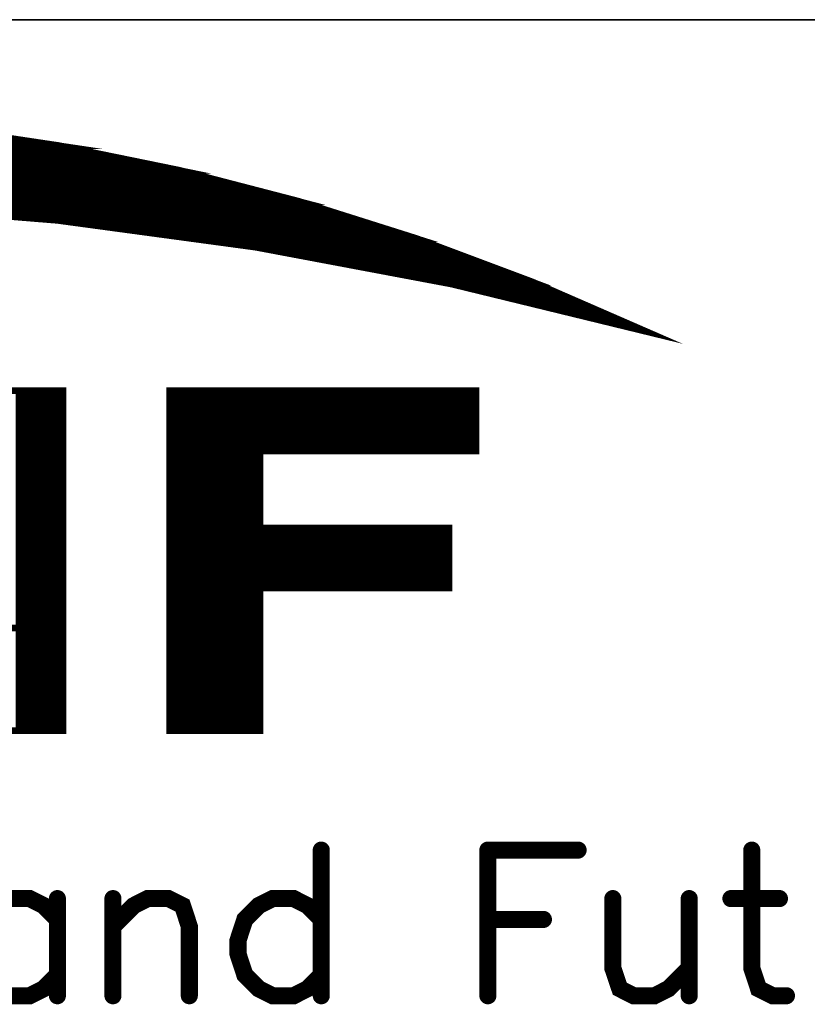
# Model space of a CAD drawing. Header units: millimetres. Extents: x 4065 to 8083, y -652 to 5416.
# Tile 46 of 256: x 5216 to 5243, y 1258 to 1293. Entities that reach past the tile are written whole.
import ezdxf

# ---------------------------------------------------------------- set-up
doc = ezdxf.new("R2010")
doc.units = ezdxf.units.MM
doc.header["$LTSCALE"] = 0.8
doc.layers.get('0').update_dxf_attribs({"linetype": 'CONTINUOUS', "lineweight": 0})

# ---------------------------------------------------------------- blocks, each defined once
blk = doc.blocks.new('SMOOTH_0$0254')
at = {"const_width": 0.0127}
blk.add_lwpolyline([(-0.00635, 0, 1), (0.00635, 0, 1)], format="xyb", close=True, dxfattribs=at)
blk = doc.blocks.new('SMOOTH_0$064516')
at = {"const_width": 0.0323}
blk.add_lwpolyline([(-0.0161, 0, 1), (0.0161, 0, 1)], format="xyb", close=True, dxfattribs=at)
blk = doc.blocks.new('logo')
at = {"color": 7}
for points, const_width in [([(-3430.835, 5348.306), (-3424.695, 5347.387), (-3418.607, 5346.142), (-3412.596, 5344.579), (-3406.679, 5342.707), (-3400.866, 5340.526), (-3395.172, 5338.044), (-3404.927, 5340.423), (-3414.785, 5342.278), (-3424.738, 5343.626), (-3434.742, 5344.442)], 0.338), ([(-3421.603, 5346.729), (-3469.272, 5346.729)], 0.338), ([(-3470.624, 5346.391), (-3420.251, 5346.391)], 0.338), ([(-3418.222, 5345.884), (-3472.483, 5345.884)], 0.338), ([(-3475.526, 5345.207), (-3415.518, 5345.207)], 0.338), ([(-3474.343, 5345.546), (-3416.87, 5345.546)], 0.338), ([(-3416.194, 5345.376), (-3417.124, 5345.376)], 0.338), ([(-3476.202, 5344.954), (-3414.588, 5344.954)], 0.338), ([(-3430.731, 5344.362), (-3412.137, 5344.362)], 0.338), ([(-3411.63, 5344.193), (-3429.463, 5344.193)], 0.338), ([(-3411.123, 5344.024), (-3427.519, 5344.024)], 0.338), ([(-3410.616, 5343.855), (-3425.406, 5343.855)], 0.338), ([(-3409.263, 5343.348), (-3422.279, 5343.348)], 0.338), ([(-3408.587, 5343.179), (-3420.082, 5343.179)], 0.338), ([(-3407.911, 5343.01), (-3418.898, 5343.01)], 0.338), ([(-3406.39, 5342.503), (-3415.264, 5342.503)], 0.338), ([(-3405.037, 5341.996), (-3412.982, 5341.996)], 0.338), ([(-3411.63, 5341.827), (-3410.954, 5341.827)], 0.338), ([(-3404.192, 5341.658), (-3411.292, 5341.658)], 0.338), ([(-3404.53, 5341.827), (-3410.109, 5341.827)], 0.338), ([(-3403.685, 5341.489), (-3409.855, 5341.489)], 0.338), ([(-3402.84, 5341.151), (-3408.756, 5341.151)], 0.338), ([(-3403.178, 5341.32), (-3403.77, 5341.32)], 0.338), ([(-3402.333, 5340.982), (-3406.981, 5340.982)], 0.338), ([(-3401.995, 5340.813), (-3406.136, 5340.813)], 0.338), ([(-3402.417, 5340.644), (-3401.403, 5340.643)], 0.338), ([(-3403.516, 5340.305), (-3400.642, 5340.305)], 0.338), ([(-3400.304, 5340.136), (-3403.009, 5340.136)], 0.338), ([(-3399.797, 5339.967), (-3402.417, 5339.967)], 0.338), ([(-3399.29, 5339.798), (-3401.826, 5339.798)], 0.338), ([(-3399.121, 5339.629), (-3401.15, 5339.629)], 0.338), ([(-3398.783, 5339.46), (-3400.389, 5339.46)], 0.338), ([(-3398.276, 5339.291), (-3399.544, 5339.291)], 0.338), ([(-3398.952, 5339.122), (-3397.769, 5339.122)], 0.338), ([(-3398.445, 5338.953), (-3397.431, 5338.953)], 0.338), ([(-3397.6, 5338.784), (-3397.093, 5338.784)], 0.338), ([(-3426.674, 5334.981), (-3426.674, 5318.077)], 0.338), ([(-3426.421, 5334.981), (-3426.421, 5318.077)], 0.338), ([(-3426.167, 5334.981), (-3426.167, 5318.077)], 0.338), ([(-3425.913, 5334.981), (-3425.913, 5318.077)], 0.338), ([(-3425.66, 5334.981), (-3425.66, 5318.077)], 0.338), ([(-3425.406, 5334.981), (-3425.406, 5318.077)], 0.338), ([(-3425.153, 5334.981), (-3425.153, 5318.077)], 0.338), ([(-3424.899, 5334.981), (-3424.899, 5318.077)], 0.338), ([(-3424.646, 5334.981), (-3424.646, 5318.077)], 0.338), ([(-3419.067, 5334.896), (-3403.77, 5334.896)], 0.338), ([(-3419.067, 5334.643), (-3403.77, 5334.643)], 0.338), ([(-3419.067, 5334.389), (-3403.77, 5334.389)], 0.338), ([(-3419.067, 5334.136), (-3403.77, 5334.136)], 0.338), ([(-3419.067, 5333.882), (-3403.77, 5333.882)], 0.338), ([(-3419.067, 5333.628), (-3403.77, 5333.628)], 0.338), ([(-3419.067, 5333.375), (-3403.77, 5333.375)], 0.338), ([(-3419.067, 5333.121), (-3403.77, 5333.121)], 0.338), ([(-3419.067, 5332.868), (-3403.77, 5332.868)], 0.338), ([(-3419.067, 5332.614), (-3403.77, 5332.614)], 0.338), ([(-3419.067, 5332.361), (-3403.77, 5332.361)], 0.338), ([(-3419.067, 5332.107), (-3403.77, 5332.107)], 0.338), ([(-3419.067, 5331.769), (-3414.588, 5331.769)], 0.338), ([(-3419.067, 5331.515), (-3414.588, 5331.515)], 0.338), ([(-3419.067, 5331.262), (-3414.588, 5331.262)], 0.338), ([(-3419.067, 5331.008), (-3414.588, 5331.008)], 0.338), ([(-3419.067, 5330.755), (-3414.588, 5330.755)], 0.338), ([(-3419.067, 5330.501), (-3414.588, 5330.501)], 0.338), ([(-3419.067, 5330.248), (-3414.588, 5330.248)], 0.338), ([(-3419.067, 5329.994), (-3414.588, 5329.994)], 0.338), ([(-3419.067, 5329.741), (-3414.588, 5329.741)], 0.338), ([(-3419.067, 5329.487), (-3414.588, 5329.487)], 0.338), ([(-3419.067, 5329.233), (-3414.588, 5329.233)], 0.338), ([(-3419.067, 5328.98), (-3414.588, 5328.98)], 0.338), ([(-3419.067, 5328.726), (-3414.588, 5328.726)], 0.338), ([(-3419.067, 5328.473), (-3414.588, 5328.473)], 0.338), ([(-3419.067, 5328.219), (-3414.588, 5328.219)], 0.338), ([(-3419.067, 5327.797), (-3405.206, 5327.797)], 0.338), ([(-3418.983, 5328.05), (-3405.122, 5328.05)], 0.338), ([(-3419.067, 5327.543), (-3405.206, 5327.543)], 0.338), ([(-3419.067, 5327.29), (-3405.206, 5327.29)], 0.338), ([(-3419.067, 5327.036), (-3405.206, 5327.036)], 0.338), ([(-3419.067, 5326.782), (-3405.206, 5326.782)], 0.338), ([(-3419.067, 5326.529), (-3405.206, 5326.529)], 0.338), ([(-3419.067, 5326.275), (-3405.206, 5326.275)], 0.338), ([(-3419.067, 5326.022), (-3405.206, 5326.022)], 0.338), ([(-3419.067, 5325.768), (-3405.206, 5325.768)], 0.338), ([(-3419.067, 5325.515), (-3405.206, 5325.515)], 0.338), ([(-3419.067, 5325.261), (-3405.206, 5325.261)], 0.338), ([(-3419.067, 5324.923), (-3414.588, 5324.923)], 0.338), ([(-3419.067, 5324.669), (-3414.588, 5324.669)], 0.338), ([(-3419.067, 5324.416), (-3414.588, 5324.416)], 0.338), ([(-3419.067, 5324.162), (-3414.588, 5324.162)], 0.338), ([(-3419.067, 5323.909), (-3414.588, 5323.909)], 0.338), ([(-3419.067, 5323.655), (-3414.588, 5323.655)], 0.338), ([(-3419.067, 5323.402), (-3414.588, 5323.402)], 0.338), ([(-3419.067, 5323.148), (-3414.588, 5323.148)], 0.338), ([(-3419.067, 5322.895), (-3414.588, 5322.895)], 0.338), ([(-3419.067, 5322.641), (-3414.588, 5322.641)], 0.338), ([(-3419.067, 5322.387), (-3414.588, 5322.387)], 0.338), ([(-3419.067, 5322.134), (-3414.588, 5322.134)], 0.338), ([(-3419.067, 5321.88), (-3414.588, 5321.88)], 0.338), ([(-3419.067, 5321.627), (-3414.588, 5321.627)], 0.338), ([(-3419.067, 5321.373), (-3414.588, 5321.373)], 0.338), ([(-3419.067, 5321.12), (-3414.588, 5321.12)], 0.338), ([(-3419.067, 5320.866), (-3414.588, 5320.866)], 0.338), ([(-3419.067, 5320.613), (-3414.588, 5320.613)], 0.338), ([(-3419.067, 5320.359), (-3414.588, 5320.359)], 0.338), ([(-3419.067, 5320.105), (-3414.588, 5320.105)], 0.338), ([(-3419.067, 5319.852), (-3414.588, 5319.852)], 0.338), ([(-3419.067, 5319.598), (-3414.588, 5319.598)], 0.338), ([(-3419.067, 5319.345), (-3414.588, 5319.345)], 0.338), ([(-3419.067, 5319.091), (-3414.588, 5319.091)], 0.338), ([(-3419.067, 5318.838), (-3414.588, 5318.838)], 0.338), ([(-3419.067, 5318.584), (-3414.588, 5318.584)], 0.338), ([(-3419.067, 5318.331), (-3414.588, 5318.331)], 0.338), ([(-3419.067, 5318.077), (-3414.588, 5318.077)], 0.338), ([(-3411.479, 5311.965), (-3411.479, 5304.641)], 0.859), ([(-3403.107, 5311.965), (-3398.573, 5311.965)], 0.859), ([(-3403.107, 5311.965), (-3403.107, 5304.641)], 0.859), ([(-3389.848, 5311.965), (-3389.848, 5306.032), (-3389.505, 5304.993), (-3388.801, 5304.641), (-3388.105, 5304.641)], 0.859), ([(-3424.738, 5308.479), (-3425.433, 5309.175), (-3426.129, 5309.527), (-3427.176, 5309.527), (-3427.872, 5309.175), (-3428.576, 5308.479), (-3428.92, 5307.431), (-3428.92, 5306.736), (-3428.576, 5305.688), (-3427.872, 5304.993), (-3427.176, 5304.641), (-3426.129, 5304.641), (-3425.433, 5304.993), (-3424.738, 5305.688)], 0.859), ([(-3424.738, 5309.527), (-3424.738, 5304.641)], 0.859), ([(-3421.947, 5308.127), (-3420.899, 5309.175), (-3420.204, 5309.527), (-3419.156, 5309.527), (-3418.452, 5309.175), (-3418.109, 5308.127), (-3418.109, 5304.641)], 0.859), ([(-3421.947, 5309.527), (-3421.947, 5304.641)], 0.859), ([(-3411.479, 5308.479), (-3412.175, 5309.175), (-3412.87, 5309.527), (-3413.918, 5309.527), (-3414.622, 5309.175), (-3415.318, 5308.479), (-3415.661, 5307.431), (-3415.661, 5306.736), (-3415.318, 5305.688), (-3414.622, 5304.993), (-3413.918, 5304.641), (-3412.87, 5304.641), (-3412.175, 5304.993), (-3411.479, 5305.688)], 0.859), ([(-3396.83, 5309.527), (-3396.83, 5306.032), (-3396.478, 5304.993), (-3395.782, 5304.641), (-3394.734, 5304.641), (-3394.039, 5304.993), (-3392.991, 5306.032)], 0.859), ([(-3392.991, 5309.527), (-3392.991, 5304.641)], 0.859), ([(-3390.896, 5309.527), (-3388.457, 5309.527)], 0.859), ([(-3403.107, 5308.479), (-3400.316, 5308.479)], 0.859)]:
    blk.add_lwpolyline(points, dxfattribs=dict(at, const_width=const_width))
at = {"color": 7, "const_width": 0.338}
for points in [[(-3465.91, 5347.379), (-3461.851, 5348.057), (-3429.228, 5348.057), (-3424.695, 5347.379)], [(-3467.914, 5347.044), (-3465.91, 5347.379), (-3424.695, 5347.379), (-3423.06, 5347.044)], [(-3472.036, 5346.133), (-3467.922, 5347.044), (-3423.06, 5347.044), (-3418.615, 5346.133)], [(-3473.976, 5345.704), (-3472.036, 5346.133), (-3418.607, 5346.133), (-3416.958, 5345.704)], [(-3477.436, 5344.751), (-3473.976, 5345.704), (-3416.958, 5345.704), (-3413.297, 5344.751)], [(-3438.577, 5344.571), (-3444.771, 5344.751), (-3413.297, 5344.751), (-3412.604, 5344.571)], [(-3434.742, 5344.459), (-3438.577, 5344.571), (-3412.604, 5344.571), (-3412.251, 5344.459)], [(-3424.738, 5343.635), (-3434.733, 5344.459), (-3412.251, 5344.459), (-3409.642, 5343.635)], [(-3417.781, 5342.699), (-3424.729, 5343.635), (-3409.642, 5343.635), (-3406.679, 5342.699)], [(-3414.785, 5342.295), (-3417.781, 5342.699), (-3406.679, 5342.699), (-3405.603, 5342.295)], [(-3405.382, 5340.517), (-3414.785, 5342.295), (-3405.603, 5342.295), (-3400.866, 5340.517)], [(-3404.927, 5340.432), (-3405.382, 5340.517), (-3400.866, 5340.517), (-3400.669, 5340.432)], [(-3395.275, 5338.079), (-3404.919, 5340.432), (-3400.669, 5340.432), (-3395.275, 5338.079)], [(-3428.645, 5323.137), (-3428.645, 5335.065), (-3424.454, 5335.065), (-3424.454, 5323.137)], [(-3419.096, 5332.033), (-3419.096, 5335.065), (-3403.708, 5335.065), (-3403.708, 5332.033)], [(-3419.096, 5328.152), (-3419.096, 5332.033), (-3414.562, 5332.033), (-3414.562, 5328.152)], [(-3419.096, 5325.147), (-3419.096, 5328.152), (-3405.065, 5328.152), (-3405.065, 5325.147)], [(-3419.096, 5317.968), (-3419.096, 5325.147), (-3414.562, 5325.147), (-3414.562, 5317.968)], [(-3428.937, 5317.968), (-3432.669, 5323.137), (-3424.454, 5323.137), (-3424.454, 5317.968)]]:
    blk.add_lwpolyline(points, close=True, dxfattribs=at)
at = {"color": 7, "xscale": 13.31, "yscale": 13.31, "zscale": 13.31}
for name, p in [('SMOOTH_0$0254', (-3424.695, 5347.387)), ('SMOOTH_0$0254', (-3424.695, 5347.379)), ('SMOOTH_0$0254', (-3424.695, 5347.379)), ('SMOOTH_0$0254', (-3423.06, 5347.044)), ('SMOOTH_0$0254', (-3423.06, 5347.044)), ('SMOOTH_0$0254', (-3421.603, 5346.729)), ('SMOOTH_0$0254', (-3420.251, 5346.391)), ('SMOOTH_0$0254', (-3418.615, 5346.133)), ('SMOOTH_0$0254', (-3418.607, 5346.142)), ('SMOOTH_0$0254', (-3418.607, 5346.133)), ('SMOOTH_0$0254', (-3418.222, 5345.884)), ('SMOOTH_0$0254', (-3416.958, 5345.704)), ('SMOOTH_0$0254', (-3416.958, 5345.704)), ('SMOOTH_0$0254', (-3417.124, 5345.376)), ('SMOOTH_0$0254', (-3416.87, 5345.546)), ('SMOOTH_0$0254', (-3416.194, 5345.376)), ('SMOOTH_0$0254', (-3415.518, 5345.207)), ('SMOOTH_0$0254', (-3414.588, 5344.954)), ('SMOOTH_0$0254', (-3413.297, 5344.751)), ('SMOOTH_0$0254', (-3413.297, 5344.751)), ('SMOOTH_0$0254', (-3412.604, 5344.571)), ('SMOOTH_0$0254', (-3412.604, 5344.571)), ('SMOOTH_0$0254', (-3412.596, 5344.579)), ('SMOOTH_0$0254', (-3412.251, 5344.459)), ('SMOOTH_0$0254', (-3412.251, 5344.459)), ('SMOOTH_0$0254', (-3412.137, 5344.362)), ('SMOOTH_0$0254', (-3411.63, 5344.193)), ('SMOOTH_0$0254', (-3425.406, 5343.855)), ('SMOOTH_0$0254', (-3424.738, 5343.635)), ('SMOOTH_0$0254', (-3424.738, 5343.626)), ('SMOOTH_0$0254', (-3424.729, 5343.635)), ('SMOOTH_0$0254', (-3411.123, 5344.024)), ('SMOOTH_0$0254', (-3410.616, 5343.855)), ('SMOOTH_0$0254', (-3409.642, 5343.635)), ('SMOOTH_0$0254', (-3409.642, 5343.635)), ('SMOOTH_0$0254', (-3422.279, 5343.348)), ('SMOOTH_0$0254', (-3420.082, 5343.179)), ('SMOOTH_0$0254', (-3409.263, 5343.348)), ('SMOOTH_0$0254', (-3408.587, 5343.179)), ('SMOOTH_0$0254', (-3418.898, 5343.01)), ('SMOOTH_0$0254', (-3417.781, 5342.699)), ('SMOOTH_0$0254', (-3417.781, 5342.699)), ('SMOOTH_0$0254', (-3407.911, 5343.01)), ('SMOOTH_0$0254', (-3406.679, 5342.707)), ('SMOOTH_0$0254', (-3406.679, 5342.699)), ('SMOOTH_0$0254', (-3406.679, 5342.699)), ('SMOOTH_0$0254', (-3415.264, 5342.503)), ('SMOOTH_0$0254', (-3414.785, 5342.295)), ('SMOOTH_0$0254', (-3414.785, 5342.295)), ('SMOOTH_0$0254', (-3414.785, 5342.278)), ('SMOOTH_0$0254', (-3406.39, 5342.503)), ('SMOOTH_0$0254', (-3405.603, 5342.295)), ('SMOOTH_0$0254', (-3405.603, 5342.295)), ('SMOOTH_0$0254', (-3412.982, 5341.996)), ('SMOOTH_0$0254', (-3411.63, 5341.827)), ('SMOOTH_0$0254', (-3411.292, 5341.658)), ('SMOOTH_0$0254', (-3410.954, 5341.827)), ('SMOOTH_0$0254', (-3410.109, 5341.827)), ('SMOOTH_0$0254', (-3405.037, 5341.996)), ('SMOOTH_0$0254', (-3404.53, 5341.827)), ('SMOOTH_0$0254', (-3404.192, 5341.658)), ('SMOOTH_0$0254', (-3409.855, 5341.489)), ('SMOOTH_0$0254', (-3408.756, 5341.151)), ('SMOOTH_0$0254', (-3403.77, 5341.32)), ('SMOOTH_0$0254', (-3403.685, 5341.489)), ('SMOOTH_0$0254', (-3403.178, 5341.32)), ('SMOOTH_0$0254', (-3402.84, 5341.151)), ('SMOOTH_0$0254', (-3406.981, 5340.982)), ('SMOOTH_0$0254', (-3406.136, 5340.813)), ('SMOOTH_0$0254', (-3402.417, 5340.644)), ('SMOOTH_0$0254', (-3402.333, 5340.982)), ('SMOOTH_0$0254', (-3401.995, 5340.813)), ('SMOOTH_0$0254', (-3401.403, 5340.643)), ('SMOOTH_0$0254', (-3405.382, 5340.517)), ('SMOOTH_0$0254', (-3405.382, 5340.517)), ('SMOOTH_0$0254', (-3404.927, 5340.432)), ('SMOOTH_0$0254', (-3404.927, 5340.423)), ('SMOOTH_0$0254', (-3404.919, 5340.432)), ('SMOOTH_0$0254', (-3403.516, 5340.305)), ('SMOOTH_0$0254', (-3403.009, 5340.136)), ('SMOOTH_0$0254', (-3400.866, 5340.526)), ('SMOOTH_0$0254', (-3400.866, 5340.517)), ('SMOOTH_0$0254', (-3400.866, 5340.517)), ('SMOOTH_0$0254', (-3400.669, 5340.432)), ('SMOOTH_0$0254', (-3400.669, 5340.432)), ('SMOOTH_0$0254', (-3400.642, 5340.305)), ('SMOOTH_0$0254', (-3400.304, 5340.136)), ('SMOOTH_0$0254', (-3402.417, 5339.967)), ('SMOOTH_0$0254', (-3401.826, 5339.798)), ('SMOOTH_0$0254', (-3401.15, 5339.629)), ('SMOOTH_0$0254', (-3399.797, 5339.967)), ('SMOOTH_0$0254', (-3399.29, 5339.798)), ('SMOOTH_0$0254', (-3399.121, 5339.629)), ('SMOOTH_0$0254', (-3400.389, 5339.46)), ('SMOOTH_0$0254', (-3399.544, 5339.291)), ('SMOOTH_0$0254', (-3398.783, 5339.46)), ('SMOOTH_0$0254', (-3398.276, 5339.291)), ('SMOOTH_0$0254', (-3398.952, 5339.122)), ('SMOOTH_0$0254', (-3398.445, 5338.953)), ('SMOOTH_0$0254', (-3397.769, 5339.122)), ('SMOOTH_0$0254', (-3397.6, 5338.784)), ('SMOOTH_0$0254', (-3397.431, 5338.953)), ('SMOOTH_0$0254', (-3397.093, 5338.784)), ('SMOOTH_0$0254', (-3395.275, 5338.079)), ('SMOOTH_0$0254', (-3395.275, 5338.079)), ('SMOOTH_0$0254', (-3395.172, 5338.044)), ('SMOOTH_0$0254', (-3426.674, 5334.981)), ('SMOOTH_0$0254', (-3426.421, 5334.981)), ('SMOOTH_0$0254', (-3426.167, 5334.981)), ('SMOOTH_0$0254', (-3425.913, 5334.981)), ('SMOOTH_0$0254', (-3425.66, 5334.981)), ('SMOOTH_0$0254', (-3425.406, 5334.981)), ('SMOOTH_0$0254', (-3425.153, 5334.981)), ('SMOOTH_0$0254', (-3424.899, 5334.981)), ('SMOOTH_0$0254', (-3424.646, 5334.981)), ('SMOOTH_0$0254', (-3424.454, 5335.065)), ('SMOOTH_0$0254', (-3419.096, 5335.065)), ('SMOOTH_0$0254', (-3419.067, 5334.896)), ('SMOOTH_0$0254', (-3403.77, 5334.896)), ('SMOOTH_0$0254', (-3403.708, 5335.065)), ('SMOOTH_0$0254', (-3419.067, 5334.643)), ('SMOOTH_0$0254', (-3419.067, 5334.389)), ('SMOOTH_0$0254', (-3403.77, 5334.643)), ('SMOOTH_0$0254', (-3403.77, 5334.389)), ('SMOOTH_0$0254', (-3419.067, 5334.136)), ('SMOOTH_0$0254', (-3419.067, 5333.882)), ('SMOOTH_0$0254', (-3403.77, 5334.136)), ('SMOOTH_0$0254', (-3403.77, 5333.882)), ('SMOOTH_0$0254', (-3419.067, 5333.628)), ('SMOOTH_0$0254', (-3419.067, 5333.375)), ('SMOOTH_0$0254', (-3403.77, 5333.628)), ('SMOOTH_0$0254', (-3403.77, 5333.375)), ('SMOOTH_0$0254', (-3419.067, 5333.121)), ('SMOOTH_0$0254', (-3419.067, 5332.868)), ('SMOOTH_0$0254', (-3403.77, 5333.121)), ('SMOOTH_0$0254', (-3403.77, 5332.868)), ('SMOOTH_0$0254', (-3419.067, 5332.614)), ('SMOOTH_0$0254', (-3419.067, 5332.361)), ('SMOOTH_0$0254', (-3403.77, 5332.614)), ('SMOOTH_0$0254', (-3403.77, 5332.361)), ('SMOOTH_0$0254', (-3419.096, 5332.033)), ('SMOOTH_0$0254', (-3419.096, 5332.033)), ('SMOOTH_0$0254', (-3419.067, 5332.107)), ('SMOOTH_0$0254', (-3419.067, 5331.769)), ('SMOOTH_0$0254', (-3414.588, 5331.769)), ('SMOOTH_0$0254', (-3414.562, 5332.033)), ('SMOOTH_0$0254', (-3403.77, 5332.107)), ('SMOOTH_0$0254', (-3403.708, 5332.033)), ('SMOOTH_0$0254', (-3419.067, 5331.515)), ('SMOOTH_0$0254', (-3419.067, 5331.262)), ('SMOOTH_0$0254', (-3414.588, 5331.515)), ('SMOOTH_0$0254', (-3414.588, 5331.262)), ('SMOOTH_0$0254', (-3419.067, 5331.008)), ('SMOOTH_0$0254', (-3419.067, 5330.755)), ('SMOOTH_0$0254', (-3414.588, 5331.008)), ('SMOOTH_0$0254', (-3414.588, 5330.755)), ('SMOOTH_0$0254', (-3419.067, 5330.501)), ('SMOOTH_0$0254', (-3419.067, 5330.248)), ('SMOOTH_0$0254', (-3414.588, 5330.501)), ('SMOOTH_0$0254', (-3414.588, 5330.248)), ('SMOOTH_0$0254', (-3419.067, 5329.994)), ('SMOOTH_0$0254', (-3419.067, 5329.741)), ('SMOOTH_0$0254', (-3414.588, 5329.994)), ('SMOOTH_0$0254', (-3414.588, 5329.741)), ('SMOOTH_0$0254', (-3419.067, 5329.487)), ('SMOOTH_0$0254', (-3419.067, 5329.233)), ('SMOOTH_0$0254', (-3414.588, 5329.487)), ('SMOOTH_0$0254', (-3414.588, 5329.233)), ('SMOOTH_0$0254', (-3419.067, 5328.98)), ('SMOOTH_0$0254', (-3414.588, 5328.98)), ('SMOOTH_0$0254', (-3419.067, 5328.726)), ('SMOOTH_0$0254', (-3419.067, 5328.473)), ('SMOOTH_0$0254', (-3414.588, 5328.726)), ('SMOOTH_0$0254', (-3414.588, 5328.473)), ('SMOOTH_0$0254', (-3419.096, 5328.152)), ('SMOOTH_0$0254', (-3419.096, 5328.152)), ('SMOOTH_0$0254', (-3419.067, 5328.219)), ('SMOOTH_0$0254', (-3419.067, 5327.797)), ('SMOOTH_0$0254', (-3418.983, 5328.05)), ('SMOOTH_0$0254', (-3414.588, 5328.219)), ('SMOOTH_0$0254', (-3414.562, 5328.152)), ('SMOOTH_0$0254', (-3405.206, 5327.797)), ('SMOOTH_0$0254', (-3405.122, 5328.05)), ('SMOOTH_0$0254', (-3405.065, 5328.152)), ('SMOOTH_0$0254', (-3419.067, 5327.543)), ('SMOOTH_0$0254', (-3419.067, 5327.29)), ('SMOOTH_0$0254', (-3405.206, 5327.543)), ('SMOOTH_0$0254', (-3405.206, 5327.29)), ('SMOOTH_0$0254', (-3419.067, 5327.036)), ('SMOOTH_0$0254', (-3419.067, 5326.782)), ('SMOOTH_0$0254', (-3405.206, 5327.036)), ('SMOOTH_0$0254', (-3405.206, 5326.782)), ('SMOOTH_0$0254', (-3419.067, 5326.529)), ('SMOOTH_0$0254', (-3419.067, 5326.275)), ('SMOOTH_0$0254', (-3405.206, 5326.529)), ('SMOOTH_0$0254', (-3405.206, 5326.275)), ('SMOOTH_0$0254', (-3419.067, 5326.022)), ('SMOOTH_0$0254', (-3419.067, 5325.768)), ('SMOOTH_0$0254', (-3405.206, 5326.022)), ('SMOOTH_0$0254', (-3405.206, 5325.768)), ('SMOOTH_0$0254', (-3419.067, 5325.515)), ('SMOOTH_0$0254', (-3405.206, 5325.515)), ('SMOOTH_0$0254', (-3419.096, 5325.147)), ('SMOOTH_0$0254', (-3419.096, 5325.147)), ('SMOOTH_0$0254', (-3419.067, 5325.261)), ('SMOOTH_0$0254', (-3419.067, 5324.923)), ('SMOOTH_0$0254', (-3414.588, 5324.923)), ('SMOOTH_0$0254', (-3414.562, 5325.147)), ('SMOOTH_0$0254', (-3405.206, 5325.261)), ('SMOOTH_0$0254', (-3405.065, 5325.147)), ('SMOOTH_0$0254', (-3419.067, 5324.669)), ('SMOOTH_0$0254', (-3419.067, 5324.416)), ('SMOOTH_0$0254', (-3414.588, 5324.669)), ('SMOOTH_0$0254', (-3414.588, 5324.416)), ('SMOOTH_0$0254', (-3419.067, 5324.162)), ('SMOOTH_0$0254', (-3419.067, 5323.909)), ('SMOOTH_0$0254', (-3414.588, 5324.162)), ('SMOOTH_0$0254', (-3414.588, 5323.909)), ('SMOOTH_0$0254', (-3419.067, 5323.655)), ('SMOOTH_0$0254', (-3419.067, 5323.402)), ('SMOOTH_0$0254', (-3414.588, 5323.655)), ('SMOOTH_0$0254', (-3414.588, 5323.402)), ('SMOOTH_0$0254', (-3424.454, 5323.137)), ('SMOOTH_0$0254', (-3424.454, 5323.137)), ('SMOOTH_0$0254', (-3419.067, 5323.148)), ('SMOOTH_0$0254', (-3419.067, 5322.895)), ('SMOOTH_0$0254', (-3414.588, 5323.148)), ('SMOOTH_0$0254', (-3414.588, 5322.895)), ('SMOOTH_0$0254', (-3419.067, 5322.641)), ('SMOOTH_0$0254', (-3419.067, 5322.387)), ('SMOOTH_0$0254', (-3414.588, 5322.641)), ('SMOOTH_0$0254', (-3414.588, 5322.387)), ('SMOOTH_0$0254', (-3419.067, 5322.134)), ('SMOOTH_0$0254', (-3419.067, 5321.88)), ('SMOOTH_0$0254', (-3414.588, 5322.134)), ('SMOOTH_0$0254', (-3414.588, 5321.88)), ('SMOOTH_0$0254', (-3419.067, 5321.627)), ('SMOOTH_0$0254', (-3419.067, 5321.373)), ('SMOOTH_0$0254', (-3414.588, 5321.627)), ('SMOOTH_0$0254', (-3414.588, 5321.373)), ('SMOOTH_0$0254', (-3419.067, 5321.12)), ('SMOOTH_0$0254', (-3419.067, 5320.866)), ('SMOOTH_0$0254', (-3414.588, 5321.12)), ('SMOOTH_0$0254', (-3414.588, 5320.866)), ('SMOOTH_0$0254', (-3419.067, 5320.613)), ('SMOOTH_0$0254', (-3419.067, 5320.359)), ('SMOOTH_0$0254', (-3414.588, 5320.613)), ('SMOOTH_0$0254', (-3414.588, 5320.359)), ('SMOOTH_0$0254', (-3419.067, 5320.105)), ('SMOOTH_0$0254', (-3419.067, 5319.852)), ('SMOOTH_0$0254', (-3414.588, 5320.105)), ('SMOOTH_0$0254', (-3414.588, 5319.852)), ('SMOOTH_0$0254', (-3419.067, 5319.598)), ('SMOOTH_0$0254', (-3419.067, 5319.345)), ('SMOOTH_0$0254', (-3414.588, 5319.598)), ('SMOOTH_0$0254', (-3414.588, 5319.345)), ('SMOOTH_0$0254', (-3419.067, 5319.091)), ('SMOOTH_0$0254', (-3419.067, 5318.838)), ('SMOOTH_0$0254', (-3414.588, 5319.091)), ('SMOOTH_0$0254', (-3414.588, 5318.838)), ('SMOOTH_0$0254', (-3419.067, 5318.584)), ('SMOOTH_0$0254', (-3414.588, 5318.584)), ('SMOOTH_0$0254', (-3426.674, 5318.077)), ('SMOOTH_0$0254', (-3426.421, 5318.077)), ('SMOOTH_0$0254', (-3426.167, 5318.077)), ('SMOOTH_0$0254', (-3425.913, 5318.077)), ('SMOOTH_0$0254', (-3425.66, 5318.077)), ('SMOOTH_0$0254', (-3425.406, 5318.077)), ('SMOOTH_0$0254', (-3425.153, 5318.077)), ('SMOOTH_0$0254', (-3424.899, 5318.077)), ('SMOOTH_0$0254', (-3424.646, 5318.077)), ('SMOOTH_0$0254', (-3424.454, 5317.968)), ('SMOOTH_0$0254', (-3419.096, 5317.968)), ('SMOOTH_0$0254', (-3419.067, 5318.331)), ('SMOOTH_0$0254', (-3419.067, 5318.077)), ('SMOOTH_0$0254', (-3414.588, 5318.331)), ('SMOOTH_0$0254', (-3414.588, 5318.077)), ('SMOOTH_0$0254', (-3414.562, 5317.968)), ('SMOOTH_0$064516', (-3411.479, 5311.965)), ('SMOOTH_0$064516', (-3403.107, 5311.965)), ('SMOOTH_0$064516', (-3403.107, 5311.965)), ('SMOOTH_0$064516', (-3398.573, 5311.965)), ('SMOOTH_0$064516', (-3389.848, 5311.965)), ('SMOOTH_0$064516', (-3426.129, 5309.527)), ('SMOOTH_0$064516', (-3425.433, 5309.175)), ('SMOOTH_0$064516', (-3424.738, 5309.527)), ('SMOOTH_0$064516', (-3421.947, 5309.527)), ('SMOOTH_0$064516', (-3420.899, 5309.175)), ('SMOOTH_0$064516', (-3420.204, 5309.527)), ('SMOOTH_0$064516', (-3419.156, 5309.527)), ('SMOOTH_0$064516', (-3418.452, 5309.175)), ('SMOOTH_0$064516', (-3414.622, 5309.175)), ('SMOOTH_0$064516', (-3413.918, 5309.527)), ('SMOOTH_0$064516', (-3412.87, 5309.527)), ('SMOOTH_0$064516', (-3412.175, 5309.175)), ('SMOOTH_0$064516', (-3396.83, 5309.527)), ('SMOOTH_0$064516', (-3392.991, 5309.527)), ('SMOOTH_0$064516', (-3390.896, 5309.527)), ('SMOOTH_0$064516', (-3388.457, 5309.527)), ('SMOOTH_0$064516', (-3424.738, 5308.479)), ('SMOOTH_0$064516', (-3415.318, 5308.479)), ('SMOOTH_0$064516', (-3411.479, 5308.479)), ('SMOOTH_0$064516', (-3403.107, 5308.479)), ('SMOOTH_0$064516', (-3400.316, 5308.479)), ('SMOOTH_0$064516', (-3421.947, 5308.127)), ('SMOOTH_0$064516', (-3418.109, 5308.127)), ('SMOOTH_0$064516', (-3415.661, 5307.431)), ('SMOOTH_0$064516', (-3415.661, 5306.736)), ('SMOOTH_0$064516', (-3396.83, 5306.032)), ('SMOOTH_0$064516', (-3392.991, 5306.032)), ('SMOOTH_0$064516', (-3389.848, 5306.032)), ('SMOOTH_0$064516', (-3424.738, 5305.688)), ('SMOOTH_0$064516', (-3415.318, 5305.688)), ('SMOOTH_0$064516', (-3411.479, 5305.688)), ('SMOOTH_0$064516', (-3425.433, 5304.993)), ('SMOOTH_0$064516', (-3414.622, 5304.993)), ('SMOOTH_0$064516', (-3412.175, 5304.993)), ('SMOOTH_0$064516', (-3396.478, 5304.993)), ('SMOOTH_0$064516', (-3394.039, 5304.993)), ('SMOOTH_0$064516', (-3389.505, 5304.993)), ('SMOOTH_0$064516', (-3426.129, 5304.641)), ('SMOOTH_0$064516', (-3424.738, 5304.641)), ('SMOOTH_0$064516', (-3421.947, 5304.641)), ('SMOOTH_0$064516', (-3418.109, 5304.641)), ('SMOOTH_0$064516', (-3413.918, 5304.641)), ('SMOOTH_0$064516', (-3412.87, 5304.641)), ('SMOOTH_0$064516', (-3411.479, 5304.641)), ('SMOOTH_0$064516', (-3403.107, 5304.641)), ('SMOOTH_0$064516', (-3395.782, 5304.641)), ('SMOOTH_0$064516', (-3394.734, 5304.641)), ('SMOOTH_0$064516', (-3392.991, 5304.641)), ('SMOOTH_0$064516', (-3388.801, 5304.641)), ('SMOOTH_0$064516', (-3388.105, 5304.641))]:
    blk.add_blockref(name, p, dxfattribs=at)

msp = doc.modelspace()

# ---------------------------------------------------------------- linework, layer by layer
at = {"color": 7, "linetype": 'Continuous', "lineweight": 35}
msp.add_line((5096.738, 1292.532), (5310.399, 1292.532), dxfattribs=at)

# ---------------------------------------------------------------- block references
at = {"color": 3, "linetype": 'Continuous', "xscale": 0.7014719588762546, "yscale": 0.7014719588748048, "zscale": 0.7014719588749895}
msp.add_blockref('logo', (7619.317, -2462.948), dxfattribs=at)

doc.saveas('drawing.dxf')
